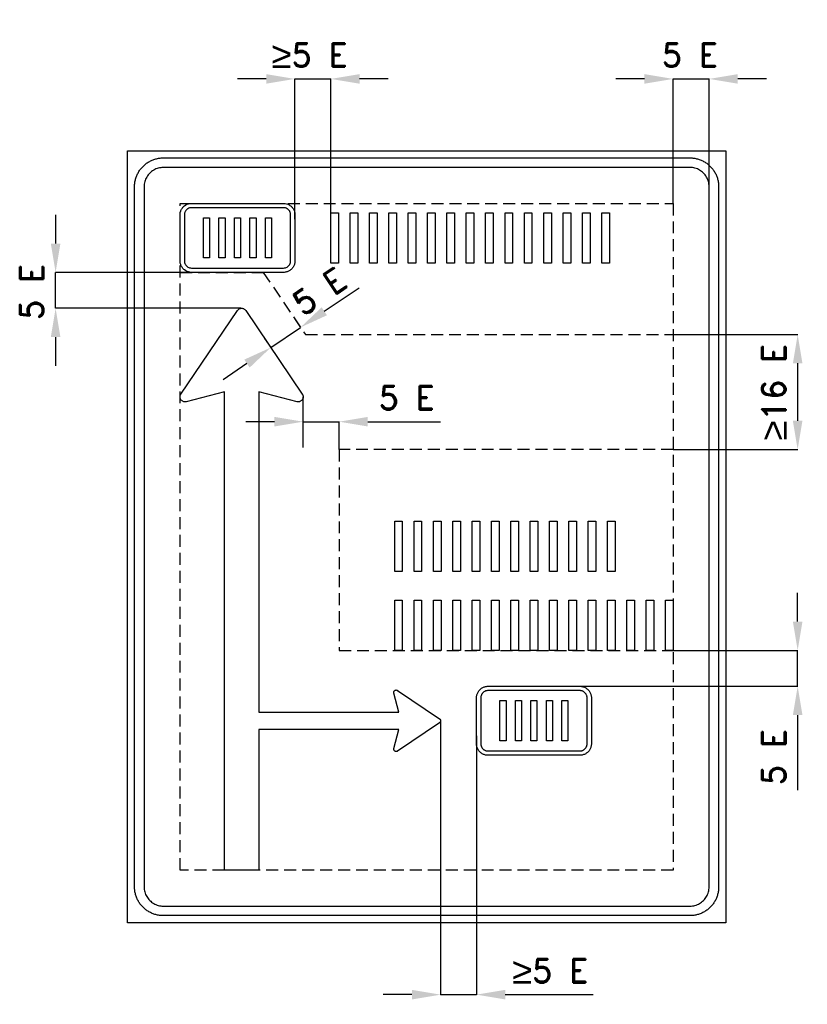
# Model space of a CAD drawing. Header units: millimetres. Extents: x -12962 to 7000, y -489 to 8819.
# Tile 4 of 4: x 126 to 3416, y 4707 to 8819. Entities that reach past the tile are written whole.
import ezdxf

# ---------------------------------------------------------------- set-up
doc = ezdxf.new("R2010")
doc.units = ezdxf.units.MM
doc.header["$LTSCALE"] = 5
doc.linetypes.add('ČÁRKOVANÁX2', pattern=[1.5, 1, -0.5])
doc.layers.add('Kóty', color=2, linetype='Continuous')
doc.layers.add('Značka', color=7, linetype='Continuous')
doc.styles.get("Standard").update_dxf_attribs({"font": 'romand.shx', "height": 100})

msp = doc.modelspace()

# ---------------------------------------------------------------- linework, layer by layer
at = {"layer": 'Kóty'}
for p, q in [((1156, 8571.9), (1036, 8571.9)), ((1276, 7986), (1276, 8572.1)), ((1426, 7985.8), (1426, 8571.9)), ((1666, 8571.9), (1546, 8571.9)), ((2736, 8571.9), (2616, 8571.9)), ((2856, 8051.9), (2856, 8572.1)), ((3006, 8051.9), (3006, 8572.1)), ((3246, 8571.9), (3126, 8571.9)), ((276, 8003.9), (276, 7883.9)), ((839.6, 7763.9), (275.8, 7763.9)), ((1398.5, 7601.2), (1544, 7699.7)), ((1050.5, 7613.7), (275.8, 7613.7)), ((1273.6, 7571.7), (1299.2, 7533.8)), ((276, 7493.7), (276, 7373.7)), ((1149.3, 7487.7), (1174.9, 7449.8)), ((2856.1, 7503.9), (3376.2, 7503.9)), ((1075.4, 7382.7), (976.1, 7315.5)), ((3376, 7383.9), (3376, 7143.9)), ((1310.2, 7032.4), (1310.2, 7243.4)), ((1190.2, 7140.1), (1070.2, 7140.1)), ((1460.2, 7023.9), (1460.2, 7140.3)), ((1580.2, 7140.1), (1883.3, 7140.1)), ((2856.1, 7023.9), (3376.2, 7023.9)), ((3376, 6304.9), (3376, 6424.9)), ((2856.1, 6184.9), (3376.2, 6184.9)), ((2466.3, 6034.9), (3376.2, 6034.9)), ((1884.3, 5889.6), (1884.3, 4746.7)), ((3376, 5914.9), (3376, 5601.1)), ((2034.3, 5828.2), (2034.3, 4746.7)), ((1764.3, 4746.9), (1644.3, 4746.9)), ((2154.3, 4746.9), (2521.8, 4746.9))]:
    msp.add_line(p, q, dxfattribs=at)
for points in [[(1276, 8571.9), (1426, 8571.9)], [(2856, 8571.9), (3006, 8571.9)], [(276, 7613.7), (276, 7763.9)], [(1174.8, 7449.9), (1299.1, 7534)], [(1310.2, 7140.1), (1460.2, 7140.1)], [(3376, 6034.9), (3376, 6184.9)], [(1884.3, 4746.9), (2034.3, 4746.9)]]:
    msp.add_lwpolyline(points, dxfattribs=at)
for points in [[(1156, 8591.9), (1156, 8551.9), (1276, 8571.9)], [(1546, 8591.9), (1546, 8551.9), (1426, 8571.9)], [(2736, 8591.9), (2736, 8551.9), (2856, 8571.9)], [(3126, 8591.9), (3126, 8551.9), (3006, 8571.9)], [(256, 7883.9), (296, 7883.9), (276, 7763.9)], [(256, 7493.7), (296, 7493.7), (276, 7613.7)], [(1387.3, 7617.8), (1409.7, 7584.7), (1299.1, 7534)], [(3356, 7383.9), (3396, 7383.9), (3376, 7503.9)], [(1064.2, 7399.3), (1086.7, 7366.1), (1174.8, 7449.9)], [(1190.2, 7160.1), (1190.2, 7120.1), (1310.2, 7140.1)], [(1580.2, 7160.1), (1580.2, 7120.1), (1460.2, 7140.1)], [(3356, 7143.9), (3396, 7143.9), (3376, 7023.9)], [(3356, 6304.9), (3396, 6304.9), (3376, 6184.9)], [(3356, 5914.9), (3396, 5914.9), (3376, 6034.9)], [(1764.3, 4766.9), (1764.3, 4726.9), (1884.3, 4746.9)], [(2154.3, 4766.9), (2154.3, 4726.9), (2034.3, 4746.9)]]:
    msp.add_solid(points, dxfattribs=at)
at = {"layer": 'Značka', "color": 5}
for points in [[(576, 5046.9), (576, 8271.9), (3076, 8271.9), (3076, 5046.9), (576, 5046.9)], [(894, 7823.9), (894, 7991.9), (919.4, 7991.9), (919.4, 7823.9), (894, 7823.9)], [(958.6, 7823.9), (958.6, 7991.9), (984.1, 7991.9), (984.1, 7823.9), (958.6, 7823.9)], [(1023.3, 7823.9), (1023.3, 7991.9), (1048.7, 7991.9), (1048.7, 7823.9), (1023.3, 7823.9)], [(1087.9, 7823.9), (1087.9, 7991.9), (1113.4, 7991.9), (1113.4, 7823.9), (1087.9, 7823.9)], [(1152.6, 7823.9), (1152.6, 7991.9), (1178.1, 7991.9), (1178.1, 7823.9), (1152.6, 7823.9)], [(1426, 7802.9), (1426, 8012.9), (1457.8, 8012.9), (1457.8, 7802.9), (1426, 7802.9)], [(1506.8, 7802.9), (1506.8, 8012.9), (1538.7, 8012.9), (1538.7, 7802.9), (1506.8, 7802.9)], [(1587.7, 7802.9), (1587.7, 8012.9), (1619.5, 8012.9), (1619.5, 7802.9), (1587.7, 7802.9)], [(1668.5, 7802.9), (1668.5, 8012.9), (1700.3, 8012.9), (1700.3, 7802.9), (1668.5, 7802.9)], [(1749.3, 7802.9), (1749.3, 8012.9), (1781.2, 8012.9), (1781.2, 7802.9), (1749.3, 7802.9)], [(1830.2, 7802.9), (1830.2, 8012.9), (1862, 8012.9), (1862, 7802.9), (1830.2, 7802.9)], [(1911, 7802.9), (1911, 8012.9), (1942.8, 8012.9), (1942.8, 7802.9), (1911, 7802.9)], [(1991.8, 7802.9), (1991.8, 8012.9), (2023.6, 8012.9), (2023.6, 7802.9), (1991.8, 7802.9)], [(2072.6, 7802.9), (2072.6, 8012.9), (2104.5, 8012.9), (2104.5, 7802.9), (2072.6, 7802.9)], [(2153.5, 7802.9), (2153.5, 8012.9), (2185.3, 8012.9), (2185.3, 7802.9), (2153.5, 7802.9)], [(2234.3, 7802.9), (2234.3, 8012.9), (2266.1, 8012.9), (2266.1, 7802.9), (2234.3, 7802.9)], [(2315.1, 7802.9), (2315.1, 8012.9), (2347, 8012.9), (2347, 7802.9), (2315.1, 7802.9)], [(2396, 7802.9), (2396, 8012.9), (2427.8, 8012.9), (2427.8, 7802.9), (2396, 7802.9)], [(2476.8, 7802.9), (2476.8, 8012.9), (2508.6, 8012.9), (2508.6, 7802.9), (2476.8, 7802.9)], [(2557.6, 7802.9), (2557.6, 8012.9), (2589.4, 8012.9), (2589.4, 7802.9), (2557.6, 7802.9)], [(1692.6, 6514.9), (1692.6, 6724.9), (1724.4, 6724.9), (1724.4, 6514.9), (1692.6, 6514.9)], [(1773.4, 6514.9), (1773.4, 6724.9), (1805.2, 6724.9), (1805.2, 6514.9), (1773.4, 6514.9)], [(1854.2, 6514.9), (1854.2, 6724.9), (1886.1, 6724.9), (1886.1, 6514.9), (1854.2, 6514.9)], [(1935.1, 6514.9), (1935.1, 6724.9), (1966.9, 6724.9), (1966.9, 6514.9), (1935.1, 6514.9)], [(2015.9, 6514.9), (2015.9, 6724.9), (2047.7, 6724.9), (2047.7, 6514.9), (2015.9, 6514.9)], [(2096.7, 6514.9), (2096.7, 6724.9), (2128.6, 6724.9), (2128.6, 6514.9), (2096.7, 6514.9)], [(2177.6, 6514.9), (2177.6, 6724.9), (2209.4, 6724.9), (2209.4, 6514.9), (2177.6, 6514.9)], [(2258.4, 6514.9), (2258.4, 6724.9), (2290.2, 6724.9), (2290.2, 6514.9), (2258.4, 6514.9)], [(2339.2, 6514.9), (2339.2, 6724.9), (2371, 6724.9), (2371, 6514.9), (2339.2, 6514.9)], [(2420, 6514.9), (2420, 6724.9), (2451.9, 6724.9), (2451.9, 6514.9), (2420, 6514.9)], [(2500.9, 6514.9), (2500.9, 6724.9), (2532.7, 6724.9), (2532.7, 6514.9), (2500.9, 6514.9)], [(2581.7, 6514.9), (2581.7, 6724.9), (2613.5, 6724.9), (2613.5, 6514.9), (2581.7, 6514.9)], [(1692.6, 6184.9), (1692.6, 6394.9), (1724.4, 6394.9), (1724.4, 6184.9), (1692.6, 6184.9)], [(1773.4, 6184.9), (1773.4, 6394.9), (1805.2, 6394.9), (1805.2, 6184.9), (1773.4, 6184.9)], [(1854.2, 6184.9), (1854.2, 6394.9), (1886.1, 6394.9), (1886.1, 6184.9), (1854.2, 6184.9)], [(1935.1, 6184.9), (1935.1, 6394.9), (1966.9, 6394.9), (1966.9, 6184.9), (1935.1, 6184.9)], [(2015.9, 6184.9), (2015.9, 6394.9), (2047.7, 6394.9), (2047.7, 6184.9), (2015.9, 6184.9)], [(2096.7, 6184.9), (2096.7, 6394.9), (2128.6, 6394.9), (2128.6, 6184.9), (2096.7, 6184.9)], [(2177.6, 6184.9), (2177.6, 6394.9), (2209.4, 6394.9), (2209.4, 6184.9), (2177.6, 6184.9)], [(2258.4, 6184.9), (2258.4, 6394.9), (2290.2, 6394.9), (2290.2, 6184.9), (2258.4, 6184.9)], [(2339.2, 6184.9), (2339.2, 6394.9), (2371, 6394.9), (2371, 6184.9), (2339.2, 6184.9)], [(2420, 6184.9), (2420, 6394.9), (2451.9, 6394.9), (2451.9, 6184.9), (2420, 6184.9)], [(2500.9, 6184.9), (2500.9, 6394.9), (2532.7, 6394.9), (2532.7, 6184.9), (2500.9, 6184.9)], [(2581.7, 6184.9), (2581.7, 6394.9), (2613.5, 6394.9), (2613.5, 6184.9), (2581.7, 6184.9)], [(2662.5, 6184.9), (2662.5, 6394.9), (2694.4, 6394.9), (2694.4, 6184.9), (2662.5, 6184.9)], [(2743.4, 6184.9), (2743.4, 6394.9), (2775.2, 6394.9), (2775.2, 6184.9), (2743.4, 6184.9)], [(2824.2, 6184.9), (2824.2, 6394.9), (2856, 6394.9), (2856, 6184.9), (2824.2, 6184.9)], [(2132.2, 5806.9), (2132.2, 5974.9), (2157.7, 5974.9), (2157.7, 5806.9), (2132.2, 5806.9)], [(2196.9, 5806.9), (2196.9, 5974.9), (2222.4, 5974.9), (2222.4, 5806.9), (2196.9, 5806.9)], [(2261.6, 5806.9), (2261.6, 5974.9), (2287, 5974.9), (2287, 5806.9), (2261.6, 5806.9)], [(2326.2, 5806.9), (2326.2, 5974.9), (2351.7, 5974.9), (2351.7, 5806.9), (2326.2, 5806.9)], [(2390.9, 5806.9), (2390.9, 5974.9), (2416.4, 5974.9), (2416.4, 5806.9), (2390.9, 5806.9)]]:
    msp.add_lwpolyline(points, dxfattribs=at)
for points in [[(726, 5076.9), (725.5, 5076.9), (725.1, 5076.9, -0.03218), (709.6, 5078, -0.035443), (694.4, 5081.1, -0.036267), (679.6, 5086.1, -0.03442), (665.7, 5093.1, -0.033721), (652.8, 5101.7, -0.034085), (641.2, 5112, -0.034209), (630.9, 5123.7, -0.034229), (622.3, 5136.6, -0.034044), (615.3, 5150.5, -0.033412), (610.3, 5165.2, -0.034127), (607.1, 5180.4, -0.036745), (606, 5195.9), (606, 5196.4), (606, 5196.9), (606, 8121.9), (606, 8122.3), (606, 8122.8, -0.032181), (607.1, 8138.3, -0.035446), (610.3, 8153.5, -0.036271), (615.3, 8168.3, -0.034414), (622.3, 8182.1, -0.033711), (630.9, 8195.1, -0.034082), (641.2, 8206.7, -0.03421), (652.8, 8217, -0.034229), (665.7, 8225.6, -0.034026), (679.6, 8232.6, -0.033416), (694.4, 8237.6, -0.034113), (709.6, 8240.8, -0.036749), (725.1, 8241.9), (725.5, 8241.9), (726, 8241.9), (2926, 8241.9), (2926.5, 8241.9), (2927, 8241.9, -0.03218), (2942.5, 8240.8, -0.035459), (2957.7, 8237.6, -0.036272), (2972.4, 8232.6, -0.034417), (2986.3, 8225.6, -0.03372), (2999.2, 8217, -0.034076), (3010.9, 8206.7, -0.034204), (3021.2, 8195.1, -0.034215), (3029.8, 8182.1, -0.03402), (3036.7, 8168.3, -0.033415), (3041.8, 8153.5, -0.034111), (3045, 8138.3, -0.036748), (3046, 8122.8), (3046, 8122.3), (3046, 8121.9), (3046, 5196.9), (3046, 5196.4), (3046, 5195.9, -0.032179), (3044.9, 5180.4, -0.035457), (3041.8, 5165.2, -0.036267), (3036.8, 5150.5, -0.034424), (3029.8, 5136.6, -0.033731), (3021.2, 5123.7, -0.034079), (3010.9, 5112, -0.034202), (2999.2, 5101.7, -0.034215), (2986.3, 5093.1, -0.034038), (2972.4, 5086.2, -0.033411), (2957.7, 5081.1, -0.034125), (2942.4, 5077.9, -0.036744), (2927, 5076.9), (2926.5, 5076.9), (2926, 5076.9), (726, 5076.9)], [(726, 5116.9), (2926, 5116.9), (2926.3, 5116.9), (2926.6, 5116.9, 0.032178), (2937, 5117.6, 0.035444), (2947.1, 5119.7, 0.036267), (2956.9, 5123, 0.034422), (2966.2, 5127.7, 0.033731), (2974.8, 5133.4, 0.034071), (2982.6, 5140.3, 0.034205), (2989.4, 5148.1, 0.034223), (2995.2, 5156.7, 0.034048), (2999.8, 5165.9, 0.033416), (3003.2, 5175.8, 0.034152), (3005.3, 5185.9, 0.036741), (3006, 5196.2), (3006, 5196.6), (3006, 5196.9), (3006, 8121.9), (3006, 8122.2), (3006, 8122.5, 0.032177), (3005.3, 8132.8, 0.035443), (3003.2, 8143, 0.036259), (2999.9, 8152.8, 0.034425), (2995.2, 8162.1, 0.033741), (2989.4, 8170.7, 0.034066), (2982.6, 8178.4, 0.034182), (2974.8, 8185.3, 0.034226), (2966.2, 8191.1, 0.034056), (2956.9, 8195.7, 0.033425), (2947.1, 8199, 0.034151), (2937, 8201.2, 0.036743), (2926.6, 8201.9), (2926.3, 8201.9), (2926, 8201.9), (726, 8201.9), (725.7, 8201.9), (725.4, 8201.9, 0.032179), (715.1, 8201.1, 0.035442), (704.9, 8199, 0.03626), (695.1, 8195.7, 0.034424), (685.8, 8191.1, 0.033731), (677.2, 8185.3, 0.034079), (669.5, 8178.4, 0.034187), (662.6, 8170.7, 0.034232), (656.8, 8162.1, 0.034052), (652.2, 8152.8, 0.03342), (648.9, 8143, 0.034126), (646.7, 8132.8, 0.036746), (646, 8122.5), (646, 8122.2), (646, 8121.9), (646, 5196.9), (646, 5196.6), (646, 5196.2, 0.03218), (646.7, 5185.9, 0.035443), (648.9, 5175.8, 0.036267), (652.2, 5165.9, 0.03442), (656.8, 5156.7, 0.033721), (662.6, 5148.1, 0.034085), (669.5, 5140.3, 0.03421), (677.2, 5133.4, 0.034229), (685.8, 5127.7, 0.034044), (695.1, 5123.1, 0.033411), (704.9, 5119.7, 0.034128), (715.1, 5117.6, 0.036745), (725.4, 5116.9), (725.7, 5116.9), (726, 5116.9)], [(844, 7763.9), (843.8, 7763.9), (843.6, 7763.9), (837.4, 7764.3), (831.4, 7765.6), (825.5, 7767.6), (819.9, 7770.4), (814.7, 7773.8, -0.034054), (810.1, 7777.9, -0.034202), (806, 7782.6, -0.034248), (802.5, 7787.8, -0.034044), (799.7, 7793.3, -0.033415), (797.7, 7799.2, -0.034124), (796.4, 7805.3, -0.036749), (796, 7811.5), (796, 7811.7), (796, 7811.9), (796, 8003.9), (796, 8004.1), (796, 8004.3, -0.03218), (796.5, 8010.4, -0.035446), (797.7, 8016.5, -0.036266), (799.7, 8022.4, -0.034438), (802.5, 8028, -0.033736), (806, 8033.2, -0.034092), (810.1, 8037.8, -0.034161), (814.7, 8041.9), (819.9, 8045.4), (825.5, 8048.2), (831.4, 8050.2), (837.4, 8051.5), (843.6, 8051.9), (843.8, 8051.9), (844, 8051.9), (1228, 8051.9), (1228.2, 8051.9), (1228.4, 8051.9), (1234.6, 8051.4), (1240.7, 8050.2), (1246.6, 8048.2), (1252.1, 8045.4, -0.03371), (1257.3, 8041.9, -0.03405), (1262, 8037.8, -0.034208), (1266.1, 8033.2, -0.034256), (1269.5, 8028, -0.034047), (1272.3, 8022.4, -0.033404), (1274.3, 8016.5, -0.034116), (1275.6, 8010.4, -0.036746), (1276, 8004.3), (1276, 8004.1), (1276, 8003.9), (1276, 7811.9), (1276, 7811.7), (1276, 7811.5, -0.032175), (1275.6, 7805.3, -0.035446), (1274.3, 7799.2, -0.036266), (1272.3, 7793.3, -0.034446), (1269.5, 7787.8, -0.033743), (1266.1, 7782.6, -0.034099), (1262, 7777.9, -0.034163), (1257.3, 7773.8, -0.034169), (1252.1, 7770.4, -0.034016), (1246.6, 7767.6, -0.033369), (1240.7, 7765.6, -0.034158), (1234.6, 7764.3, -0.036732), (1228.4, 7763.9), (1228.2, 7763.9), (1228, 7763.9), (844, 7763.9)], [(844, 7763.9), (843.8, 7763.9), (843.6, 7763.9), (837.4, 7764.3), (831.4, 7765.6), (825.5, 7767.6), (819.9, 7770.4), (814.7, 7773.8, -0.034054), (810.1, 7777.9, -0.034202), (806, 7782.6, -0.034248), (802.5, 7787.8, -0.034044), (799.7, 7793.3, -0.033415), (797.7, 7799.2, -0.034124), (796.4, 7805.3, -0.036749), (796, 7811.5), (796, 7811.7), (796, 7811.9), (796, 8003.9), (796, 8004.1), (796, 8004.3, -0.03218), (796.5, 8010.4, -0.035446), (797.7, 8016.5, -0.036266), (799.7, 8022.4, -0.034438), (802.5, 8028, -0.033736), (806, 8033.2, -0.034092), (810.1, 8037.8, -0.034161), (814.7, 8041.9), (819.9, 8045.4), (825.5, 8048.2), (831.4, 8050.2), (837.4, 8051.5), (843.6, 8051.9), (843.8, 8051.9), (844, 8051.9), (1228, 8051.9), (1228.2, 8051.9), (1228.4, 8051.9), (1234.6, 8051.4), (1240.7, 8050.2), (1246.6, 8048.2), (1252.1, 8045.4, -0.03371), (1257.3, 8041.9, -0.03405), (1262, 8037.8, -0.034208), (1266.1, 8033.2, -0.034256), (1269.5, 8028, -0.034047), (1272.3, 8022.4, -0.033404), (1274.3, 8016.5, -0.034116), (1275.6, 8010.4, -0.036746), (1276, 8004.3), (1276, 8004.1), (1276, 8003.9), (1276, 7811.9), (1276, 7811.7), (1276, 7811.5, -0.032175), (1275.6, 7805.3, -0.035446), (1274.3, 7799.2, -0.036266), (1272.3, 7793.3, -0.034446), (1269.5, 7787.8, -0.033743), (1266.1, 7782.6, -0.034099), (1262, 7777.9, -0.034163), (1257.3, 7773.8, -0.034169), (1252.1, 7770.4, -0.034016), (1246.6, 7767.6, -0.033369), (1240.7, 7765.6, -0.034158), (1234.6, 7764.3, -0.036732), (1228.4, 7763.9), (1228.2, 7763.9), (1228, 7763.9), (844, 7763.9)], [(844, 7781.9), (1228, 7781.9), (1228.1, 7781.9), (1228.3, 7781.9), (1232.1, 7782.1), (1235.9, 7782.9), (1239.6, 7784.2), (1243.1, 7785.9), (1246.3, 7788.1), (1249.2, 7790.7), (1251.8, 7793.6, 0.03424), (1254, 7796.8, 0.034022), (1255.7, 7800.3, 0.03342), (1257, 7804, 0.034119), (1257.8, 7807.8, 0.036749), (1258, 7811.6), (1258, 7811.8), (1258, 7811.9), (1258, 8003.9), (1258, 8004), (1258, 8004.1, 0.03218), (1257.7, 8008, 0.03544), (1257, 8011.8, 0.036283), (1255.7, 8015.5, 0.034467), (1254, 8018.9, 0.033771), (1251.8, 8022.2), (1249.2, 8025.1), (1246.3, 8027.7), (1243.1, 8029.8), (1239.6, 8031.6), (1235.9, 8032.8), (1232.1, 8033.6), (1228.3, 8033.9), (1228.1, 8033.9), (1228, 8033.9), (844, 8033.9), (843.9, 8033.9), (843.8, 8033.9), (839.9, 8033.6), (836.1, 8032.8), (832.4, 8031.6), (829, 8029.8), (825.7, 8027.7), (822.8, 8025.1), (820.2, 8022.2), (818.1, 8018.9, 0.034043), (816.3, 8015.5, 0.033416), (815.1, 8011.8, 0.034135), (814.3, 8008, 0.036749), (814, 8004.1), (814, 8004), (814, 8003.9), (814, 7811.9), (814, 7811.8), (814, 7811.6, 0.03218), (814.3, 7807.8, 0.035425), (815.1, 7804, 0.036279), (816.3, 7800.3, 0.03446), (818.1, 7796.8), (820.2, 7793.6), (822.8, 7790.7), (825.7, 7788.1), (829, 7785.9), (832.4, 7784.2), (836.1, 7782.9), (839.9, 7782.1), (843.8, 7781.9), (843.9, 7781.9), (844, 7781.9)], [(1125, 5854.9), (1125, 5740.9), (1125, 5266.9), (981, 5266.9), (981, 5740.9), (981, 7264.2), (821.5, 7223.7), (820.6, 7223.4), (819.6, 7223.3, -0.05139), (815.6, 7223, -0.051553), (811.7, 7223.6, -0.064182), (807, 7225.3, -0.064147), (802.9, 7228.1, -0.064036), (799.6, 7231.7, -0.063861), (797.3, 7236.1, -0.063513), (796, 7240.9, -0.062353), (796, 7245.9, -0.051632), (796.8, 7249.8, -0.056319), (798.4, 7253.4), (798.9, 7254.3), (799.4, 7255.1), (1036, 7604.8), (1036.6, 7605.6), (1037.2, 7606.4, -0.051954), (1040, 7609.3, -0.052102), (1043.4, 7611.5, -0.064833), (1048.1, 7613.3, -0.065082), (1053, 7613.9, -0.064697), (1058, 7613.3, -0.063105), (1062.7, 7611.5, -0.052086), (1066.1, 7609.3, -0.05692), (1068.9, 7606.4), (1069.5, 7605.6), (1070.1, 7604.8), (1306.6, 7255.1), (1307.2, 7254.3), (1307.7, 7253.4, -0.05146), (1309.2, 7249.8, -0.051559), (1310, 7245.9, -0.064181), (1310, 7240.9, -0.06412), (1308.8, 7236.1, -0.064033), (1306.5, 7231.7, -0.06389), (1303.1, 7228.1, -0.063524), (1299, 7225.3, -0.062309), (1294.4, 7223.6, -0.051572), (1290.4, 7223, -0.056304), (1286.5, 7223.3), (1285.5, 7223.4), (1284.5, 7223.7), (1125, 7264.2), (1125, 5926.9), (1709.5, 5926.9), (1689.3, 6006.6), (1689.2, 6007.1), (1689.1, 6007.6, -0.051511), (1688.9, 6009.6, -0.051552), (1689.2, 6011.5, -0.064187), (1690.1, 6013.9, -0.064126), (1691.5, 6015.9, -0.063996), (1693.3, 6017.6, -0.063899), (1695.5, 6018.7, -0.063552), (1697.9, 6019.4, -0.062375), (1700.4, 6019.4, -0.051641), (1702.3, 6019, -0.056322), (1704.1, 6018.2), (1704.6, 6017.9), (1705, 6017.7), (1879.8, 5899.4), (1880.3, 5899.1), (1880.6, 5898.8, -0.052026), (1882.1, 5897.4, -0.052204), (1883.2, 5895.7, -0.064872), (1884.1, 5893.4, -0.06508), (1884.4, 5890.9, -0.064698), (1884.1, 5888.4, -0.063155), (1883.2, 5886, -0.052128), (1882.1, 5884.4, -0.056931), (1880.7, 5883), (1880.3, 5882.6), (1879.8, 5882.4), (1705, 5764.1), (1704.6, 5763.8), (1704.1, 5763.5, -0.051473), (1702.3, 5762.8, -0.051544), (1700.4, 5762.4, -0.064193), (1697.9, 5762.4, -0.064155), (1695.5, 5763, -0.064008), (1693.3, 5764.2, -0.063909), (1691.5, 5765.8, -0.063574), (1690.1, 5767.9, -0.062402), (1689.2, 5770.2, -0.051569), (1688.9, 5772.2, -0.056302), (1689.1, 5774.1), (1689.2, 5774.6), (1689.3, 5775.1), (1709.5, 5854.9), (1125, 5854.9)], [(2082.3, 5746.9), (2082.1, 5746.9), (2081.9, 5746.9, -0.032173), (2075.7, 5747.3, -0.035443), (2069.6, 5748.6, -0.036272), (2063.7, 5750.6, -0.034437), (2058.2, 5753.4, -0.033732), (2053, 5756.8, -0.034099), (2048.4, 5760.9, -0.034208), (2044.2, 5765.6, -0.034235), (2040.8, 5770.8, -0.034051), (2038, 5776.3, -0.033443), (2036, 5782.2, -0.034119), (2034.7, 5788.3, -0.036752), (2034.3, 5794.5), (2034.3, 5794.7), (2034.3, 5794.9), (2034.3, 5986.9), (2034.3, 5987.1), (2034.3, 5987.2, -0.032182), (2034.7, 5993.4, -0.035466), (2036, 5999.5, -0.036297), (2038, 6005.4, -0.034432), (2040.8, 6011, -0.03371), (2044.2, 6016.2, -0.034065), (2048.4, 6020.8, -0.034221), (2053, 6024.9, -0.034235), (2058.2, 6028.4, -0.034047), (2063.8, 6031.2, -0.033402), (2069.6, 6033.2, -0.034121), (2075.7, 6034.5, -0.036743), (2081.9, 6034.9), (2082.1, 6034.9), (2082.3, 6034.9), (2466.3, 6034.9), (2466.5, 6034.9), (2466.7, 6034.9, -0.032173), (2472.9, 6034.4, -0.035443), (2479, 6033.2, -0.036272), (2484.9, 6031.2, -0.034419), (2490.4, 6028.4, -0.033732), (2495.6, 6024.9, -0.034099), (2500.2, 6020.8, -0.034208), (2504.4, 6016.2, -0.034235), (2507.8, 6011, -0.034051), (2510.6, 6005.4, -0.033443), (2512.6, 5999.5, -0.034139), (2513.9, 5993.4, -0.036732), (2514.3, 5987.2), (2514.3, 5987.1), (2514.3, 5986.9), (2514.3, 5794.9), (2514.3, 5794.7), (2514.3, 5794.5, -0.032182), (2513.9, 5788.3, -0.035466), (2512.6, 5782.2, -0.03626), (2510.6, 5776.3, -0.034432), (2507.8, 5770.8, -0.03371), (2504.4, 5765.6, -0.034065), (2500.2, 5760.9, -0.034195), (2495.6, 5756.8, -0.034235), (2490.4, 5753.4, -0.034047), (2484.9, 5750.6, -0.033402), (2479, 5748.6, -0.034121), (2472.9, 5747.3, -0.036743), (2466.7, 5746.9), (2466.5, 5746.9), (2466.3, 5746.9), (2082.3, 5746.9)], [(2082.3, 5746.9), (2082.1, 5746.9), (2081.9, 5746.9, -0.032173), (2075.7, 5747.3, -0.035443), (2069.6, 5748.6, -0.036272), (2063.7, 5750.6, -0.034437), (2058.2, 5753.4, -0.033732), (2053, 5756.8, -0.034099), (2048.4, 5760.9, -0.034208), (2044.2, 5765.6, -0.034235), (2040.8, 5770.8, -0.034051), (2038, 5776.3, -0.033443), (2036, 5782.2, -0.034119), (2034.7, 5788.3, -0.036752), (2034.3, 5794.5), (2034.3, 5794.7), (2034.3, 5794.9), (2034.3, 5986.9), (2034.3, 5987.1), (2034.3, 5987.2, -0.032182), (2034.7, 5993.4, -0.035466), (2036, 5999.5, -0.036297), (2038, 6005.4, -0.034432), (2040.8, 6011, -0.03371), (2044.2, 6016.2, -0.034065), (2048.4, 6020.8, -0.034221), (2053, 6024.9, -0.034235), (2058.2, 6028.4, -0.034047), (2063.8, 6031.2, -0.033402), (2069.6, 6033.2, -0.034121), (2075.7, 6034.5, -0.036743), (2081.9, 6034.9), (2082.1, 6034.9), (2082.3, 6034.9), (2466.3, 6034.9), (2466.5, 6034.9), (2466.7, 6034.9, -0.032173), (2472.9, 6034.4, -0.035443), (2479, 6033.2, -0.036272), (2484.9, 6031.2, -0.034419), (2490.4, 6028.4, -0.033732), (2495.6, 6024.9, -0.034099), (2500.2, 6020.8, -0.034208), (2504.4, 6016.2, -0.034235), (2507.8, 6011, -0.034051), (2510.6, 6005.4, -0.033443), (2512.6, 5999.5, -0.034139), (2513.9, 5993.4, -0.036732), (2514.3, 5987.2), (2514.3, 5987.1), (2514.3, 5986.9), (2514.3, 5794.9), (2514.3, 5794.7), (2514.3, 5794.5, -0.032182), (2513.9, 5788.3, -0.035466), (2512.6, 5782.2, -0.03626), (2510.6, 5776.3, -0.034432), (2507.8, 5770.8, -0.03371), (2504.4, 5765.6, -0.034065), (2500.2, 5760.9, -0.034195), (2495.6, 5756.8, -0.034235), (2490.4, 5753.4, -0.034047), (2484.9, 5750.6, -0.033402), (2479, 5748.6, -0.034121), (2472.9, 5747.3, -0.036743), (2466.7, 5746.9), (2466.5, 5746.9), (2466.3, 5746.9), (2082.3, 5746.9)], [(2082.3, 5764.9), (2466.3, 5764.9), (2466.4, 5764.9), (2466.5, 5764.9, 0.032176), (2470.4, 5765.1, 0.03546), (2474.2, 5765.9, 0.036272), (2477.9, 5767.2, 0.034424), (2481.4, 5768.9, 0.03372), (2484.6, 5771.1, 0.034108), (2487.5, 5773.7, 0.034203), (2490.1, 5776.6, 0.034228), (2492.2, 5779.8, 0.03402), (2494, 5783.3, 0.033371), (2495.2, 5787, 0.034142), (2496, 5790.8, 0.036779), (2496.3, 5794.6), (2496.3, 5794.8), (2496.3, 5794.9), (2496.3, 5986.9), (2496.3, 5987), (2496.3, 5987.1, 0.032149), (2496, 5991, 0.035398), (2495.2, 5994.8, 0.036257), (2494, 5998.5, 0.034417), (2492.2, 6001.9, 0.033707), (2490.1, 6005.2, 0.034099), (2487.5, 6008.1, 0.034225), (2484.6, 6010.7, 0.034241), (2481.4, 6012.8, 0.03402), (2477.9, 6014.6, 0.03342), (2474.2, 6015.8, 0.034121), (2470.4, 6016.6, 0.03675), (2466.5, 6016.9), (2466.4, 6016.9), (2466.3, 6016.9), (2082.3, 6016.9), (2082.2, 6016.9), (2082.1, 6016.9, 0.03218), (2078.2, 6016.6, 0.035453), (2074.4, 6015.8, 0.036252), (2070.7, 6014.6, 0.034411), (2067.2, 6012.8, 0.03372), (2064, 6010.7, 0.034086), (2061.1, 6008.1, 0.034181), (2058.5, 6005.2, 0.034228), (2056.4, 6001.9, 0.03402), (2054.6, 5998.5, 0.033371), (2053.4, 5994.8, 0.034142), (2052.6, 5991, 0.036748), (2052.3, 5987.1), (2052.3, 5987), (2052.3, 5986.9), (2052.3, 5794.9), (2052.3, 5794.8), (2052.3, 5794.6, 0.03218), (2052.6, 5790.8, 0.035398), (2053.4, 5787, 0.036257), (2054.6, 5783.3, 0.034417), (2056.4, 5779.8, 0.033707), (2058.5, 5776.6, 0.034076), (2061.1, 5773.7, 0.034203), (2064, 5771.1, 0.034241), (2067.2, 5768.9, 0.03402), (2070.7, 5767.2, 0.033411), (2074.4, 5765.9, 0.034114), (2078.2, 5765.1, 0.03675), (2082.1, 5764.9), (2082.2, 5764.9), (2082.3, 5764.9)]]:
    msp.add_lwpolyline(points, format="xyb", dxfattribs=at)
at = {"layer": 'Značka', "color": 6, "linetype": 'ČÁRKOVANÁX2', "ltscale": 10}
for points in [[(796, 5266.9), (796, 8051.9), (2856, 8051.9), (2856, 5266.9), (796, 5266.9)], [(796, 7763.9), (1143.6, 7763.9), (1319.5, 7503.9), (2856, 7503.9)], [(2856, 7023.9), (1460.2, 7023.9), (1460.2, 6184.9), (2856, 6184.9)]]:
    msp.add_lwpolyline(points, dxfattribs=at)

# ---------------------------------------------------------------- texts
at = {"layer": 'Kóty', "char_height": 100, "attachment_point": 5}
for s, insert in [('{\\fArial|b0|i0|c238|p34;\\H1.08333x;≥\\A1;\\Fromand|c238;\\H0.92308x;5 E}', (1337.8, 8671.9)), ('\\A1;5 E', (2925.7, 8671.9)), ('\\A1;5 E', (1743.1, 7240.1)), ('{\\fArial|b0|i0|c238|p34;\\H1.08333x;≥\\A1;\\Fromand|c238;\\H0.92308x;5 E}', (2342.8, 4846.9))]:
    msp.add_mtext(s, dxfattribs=dict(at, insert=insert))
for s, insert, rotation in [('\\A1;5 E', (1378.2, 7684.5), 34.0776), ('\\A1;5 E', (176, 7682.4), 90), ('{\\fArial|b0|i0|c238|p34;\\H1.08333x;≥\\A1;\\Fromand|c238;\\H0.92308x;16 E}', (3276, 7263.9), 90), ('\\A1;5 E', (3276, 5739.2), 90)]:
    msp.add_mtext(s, dxfattribs=dict(at, insert=insert, rotation=rotation))

doc.saveas('drawing.dxf')
